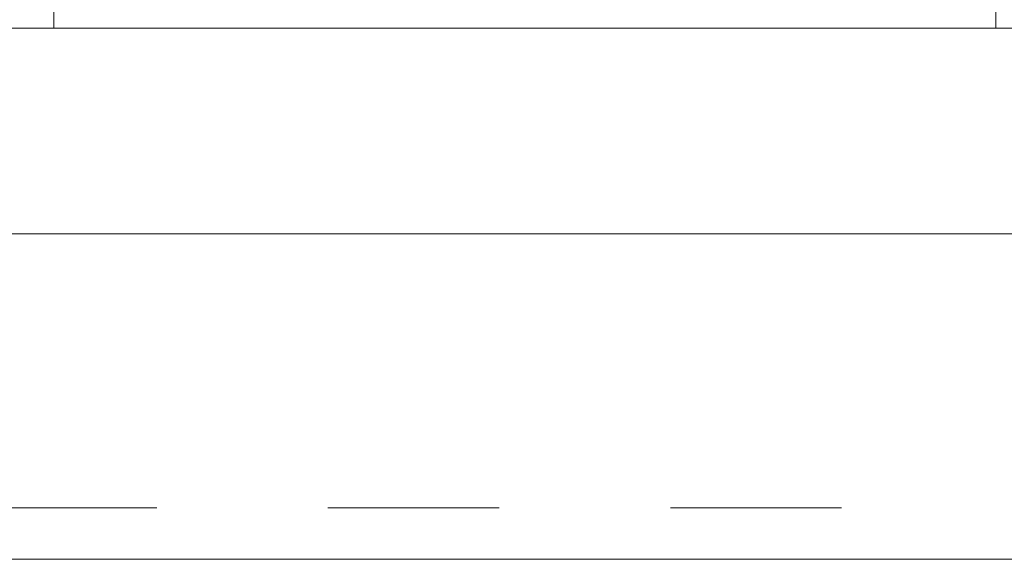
# Model space of a CAD drawing. Header units: metres. Extents: x -3.5 to 65.3, y -10.9 to 16.7.
# Tile 53 of 213: x 38.86 to 39.435, y -0.185 to 0.13. Entities that reach past the tile are written whole.
import ezdxf

# ---------------------------------------------------------------- set-up
doc = ezdxf.new("R2010")
doc.units = ezdxf.units.M
doc.header["$MEASUREMENT"] = 0
doc.linetypes.add('Strichlinie eng', pattern=[0.046, 0.03, -0.016])
doc.layers.add('603 - Struktur.Bodenplatte_ Decke Roh', color=7, linetype='Continuous')
doc.layers.add('604 - Struktur.Wand Aussen', color=7, linetype='Continuous')

msp = doc.modelspace()

# ---------------------------------------------------------------- linework, layer by layer
at = {"layer": '603 - Struktur.Bodenplatte_ Decke Roh', "color": 7, "linetype": 'Continuous', "lineweight": 18, "flags": 128}
msp.add_lwpolyline([(-0.015, 0.005), (43.73, 0.005)], dxfattribs=at)
at = {"layer": '604 - Struktur.Wand Aussen', "color": 7, "linetype": 'Continuous', "lineweight": 13}
for p, q in [((38.88, 0.135), (38.88, 0.125)), ((39.43, 0.125), (39.43, 0.135)), ((38.88, 0.125), (38.84, 0.125)), ((39.43, 0.125), (38.88, 0.125)), ((39.54, 0.125), (39.43, 0.125))]:
    msp.add_line(p, q, dxfattribs=at)
at = {"layer": '604 - Struktur.Wand Aussen', "color": 7, "linetype": 'Strichlinie eng', "lineweight": 9}
msp.add_line((37.24, -0.155), (39.44, -0.155), dxfattribs=at)
at = {"layer": '604 - Struktur.Wand Aussen', "color": 7, "linetype": 'Continuous', "lineweight": 9}
msp.add_line((37.24, -0.185), (39.44, -0.185), dxfattribs=at)

doc.saveas('drawing.dxf')
